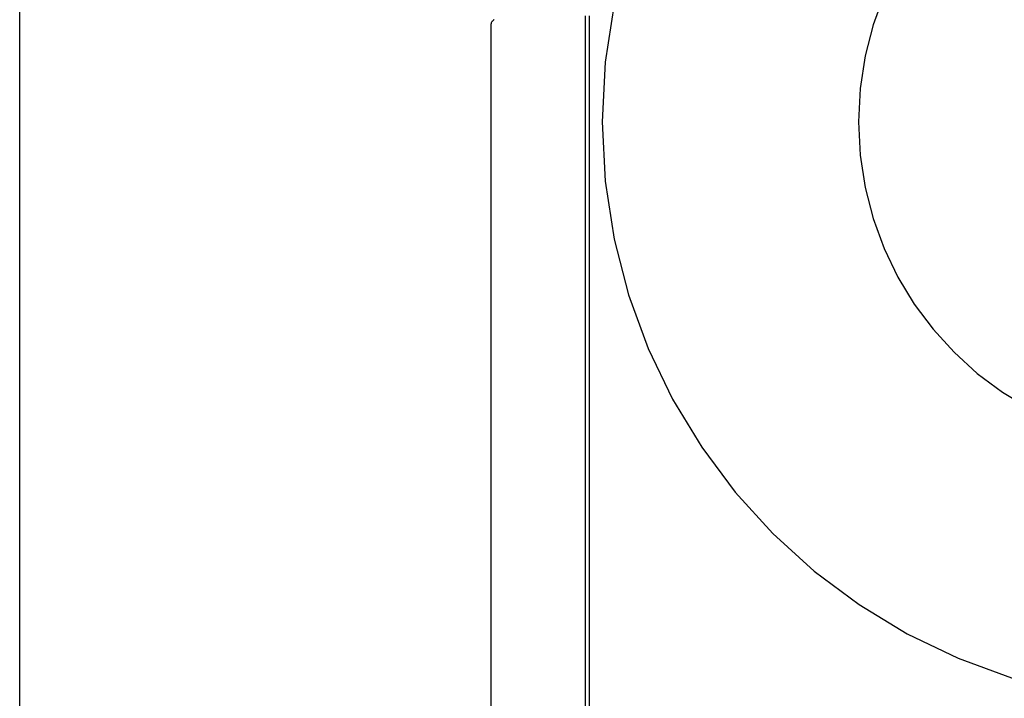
# Model space of a CAD drawing. Header units: inches. Extents: x 0 to 262, y 0 to 169.
# Tile 19 of 74: x 87.009 to 87.432, y 87.253 to 87.544. Entities that reach past the tile are written whole.
import ezdxf

# ---------------------------------------------------------------- set-up
doc = ezdxf.new("R2010")
doc.units = ezdxf.units.IN
doc.header["$LTSCALE"] = 14.384615
doc.header["$MEASUREMENT"] = 0
doc.linetypes.add('HIDDEN', pattern=[0.2, 0.1, -0.1])
doc.layers.add('DEFAULT_2', color=8, linetype='HIDDEN')

msp = doc.modelspace()

# ---------------------------------------------------------------- linework, layer by layer
at = {"layer": 'DEFAULT_2', "color": 8, "linetype": 'HIDDEN'}
for p, q in [((87.00905, 86.23314), (87.00905, 88.48314)), ((87.25183, 87.17064), (87.25183, 87.54564)), ((87.25354, 87.17064), (87.25354, 87.54564)), ((87.21136, 87.17407), (87.21136, 87.54221))]:
    msp.add_line(p, q, dxfattribs=at)
msp.add_lwpolyline([(87.21271, 87.54394), (87.21257, 87.54384), (87.21242, 87.54375), (87.21229, 87.54365), (87.21216, 87.54354), (87.21204, 87.54344), (87.21192, 87.54333), (87.21181, 87.54321), (87.21171, 87.54308), (87.21161, 87.54294), (87.21152, 87.54279), (87.21144, 87.54262), (87.21139, 87.54243), (87.21136, 87.54221)], dxfattribs=at)
for radius in [0.25, 0.14]:
    msp.add_arc((87.50905, 87.50014), radius, 90, 270, dxfattribs=at)

doc.saveas('drawing.dxf')
